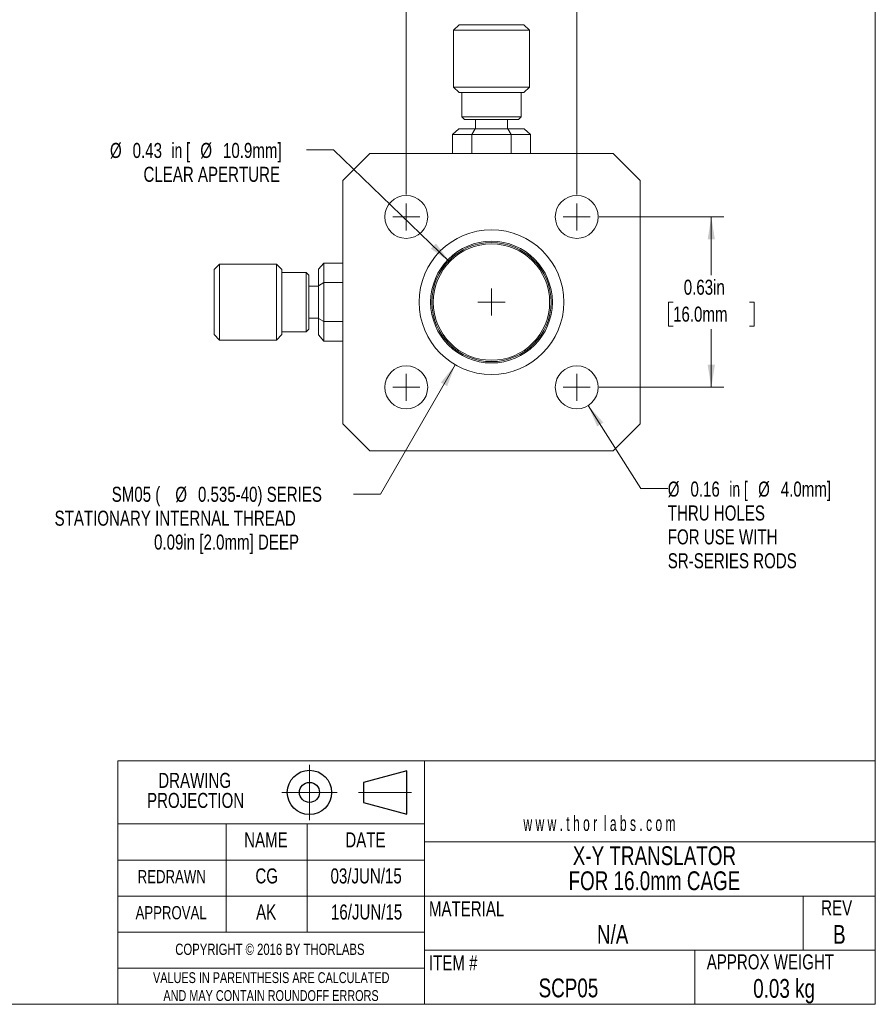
# Model space of a CAD drawing. Header units: inches. Extents: x 0.1 to 10.9, y 0.1 to 8.4.
# Tile 2 of 5: x 6.2 to 10.9, y 0.1 to 5.5. Entities that reach past the tile are written whole.
import ezdxf

# ---------------------------------------------------------------- set-up
doc = ezdxf.new("R2010")
doc.units = ezdxf.units.IN
doc.header["$MEASUREMENT"] = 0
doc.header["$PDSIZE"] = -1
doc.linetypes.add('CENTERX2', pattern=[0.8, 0.5, -0.1, 0.1, -0.1])
doc.styles.add('SLDTEXTSTYLE0', font='TXT', dxfattribs={"width": 0.75})
doc.styles.add('SLDTEXTSTYLE1', font='TXT', dxfattribs={"width": 0.6})
doc.styles.add('SLDTEXTSTYLE2', font='TXT', dxfattribs={"width": 0.6875})
doc.dimstyles.new('SLDDIMSTYLE1', dxfattribs={"dimtxt": 0.083333, "dimasz": 0.125, "dimexe": 0, "dimexo": 0.0625, "dimgap": 0.020833, "dimtad": 0, "dimtih": 1, "dimtoh": 1, "dimlfac": 0.666667, "dimrnd": 1e-09, "dimdsep": 46, "dimtxsty": 'SLDTEXTSTYLE0', "dimsah": 1, "dimcen": 0.09, "dimadec": 0, "dimazin": 2, "dimtfac": 1, "dimtmove": 0, "dimatfit": 0, "dimfxl": 1, "dimfrac": 2, "dimtolj": 1, "dimtzin": 12, "dimarcsym": 0})
doc.dimstyles.new('SLDDIMSTYLE3', dxfattribs={"dimtxt": 0.083333, "dimasz": 0.125, "dimexe": 0, "dimexo": 0.0625, "dimgap": 0.020833, "dimtad": 0, "dimtih": 1, "dimtoh": 1, "dimlfac": 0.666667, "dimrnd": 1e-09, "dimdsep": 46, "dimtxsty": 'SLDTEXTSTYLE0', "dimsah": 1, "dimcen": 0.09, "dimadec": 0, "dimazin": 2, "dimtfac": 1, "dimtofl": 0, "dimtmove": 0, "dimatfit": 3, "dimfxl": 1, "dimfrac": 2, "dimtolj": 1, "dimtzin": 12, "dimarcsym": 0})
doc.dimstyles.new('SLDDIMSTYLE4', dxfattribs={"dimtxt": 0.083333, "dimasz": 0.125, "dimexe": 0, "dimexo": 0.0625, "dimgap": 0.020833, "dimtad": 0, "dimtih": 1, "dimtoh": 1, "dimlfac": 0.666667, "dimrnd": 1e-09, "dimdsep": 46, "dimtxsty": 'SLDTEXTSTYLE0', "dimsah": 1, "dimcen": 0, "dimadec": 0, "dimazin": 2, "dimtfac": 1, "dimtofl": 0, "dimtmove": 0, "dimatfit": 3, "dimfxl": 1, "dimfrac": 2, "dimtolj": 1, "dimtzin": 12, "dimarcsym": 0})
doc.dimstyles.new('SLDDIMSTYLE5', dxfattribs={"dimtxt": 0.083333, "dimasz": 0.125, "dimexe": 0, "dimexo": 0.0625, "dimgap": 0.020833, "dimtad": 0, "dimtih": 1, "dimtoh": 1, "dimlfac": 0.666667, "dimrnd": 1e-09, "dimzin": 12, "dimdsep": 46, "dimtxsty": 'SLDTEXTSTYLE0', "dimsah": 1, "dimcen": 0, "dimadec": 0, "dimazin": 3, "dimtfac": 1, "dimtofl": 0, "dimtmove": 0, "dimatfit": 3, "dimfxl": 1, "dimfrac": 2, "dimtolj": 1, "dimtzin": 12, "dimarcsym": 0})

# ---------------------------------------------------------------- blocks, each defined once
blk = doc.blocks.new('Third Angle Projection Block')
at = {"color": 7, "linetype": 'CENTERX2', "lineweight": 0}
for p, q in [((3.9951, 0.9376), (3.9951, 0.5538)), ((3.8033, 0.7457), (4.187, 0.7457)), ((4.3361, 0.7457), (4.7029, 0.7457))]:
    blk.add_line(p, q, dxfattribs=at)
at = {"color": 7, "linetype": 'Continuous', "lineweight": 30}
for p, q in [((4.6701, 0.8957), (4.3701, 0.8153)), ((4.6701, 0.5957), (4.6701, 0.8957)), ((4.3701, 0.8153), (4.3701, 0.6761)), ((4.3701, 0.6761), (4.6701, 0.5957))]:
    blk.add_line(p, q, dxfattribs=at)
for radius in [0.1536, 0.0696]:
    blk.add_circle((3.9951, 0.7457), radius, dxfattribs=at)
at = {"color": 7, "linetype": 'Continuous', "lineweight": 0}
blk.add_point((3.9951, 0.7457), dxfattribs=at)
blk = doc.blocks.new('SW_NOTE_0')
at = {"color": 0, "linetype": 'Continuous', "lineweight": 0, "char_height": 0.06, "attachment_point": 2, "style": 'SLDTEXTSTYLE0'}
for s, insert in [('VALUES IN PARENTHESIS ARE CALCULATED', (0.7837, 0.0773)), ('AND MAY CONTAIN ROUNDOFF ERRORS', (0.7826, -0.022))]:
    blk.add_mtext(s, dxfattribs=dict(at, insert=insert))
blk = doc.blocks.new('SW_NOTE_1')
at = {"color": 0, "linetype": 'Continuous', "lineweight": 0, "char_height": 0.08333, "attachment_point": 2, "style": 'SLDTEXTSTYLE0'}
for s, insert in [('DRAWING', (0.2669, 0.1074)), ('PROJECTION', (0.2719, -0.0037))]:
    blk.add_mtext(s, dxfattribs=dict(at, insert=insert))
blk = doc.blocks.new('SW_NOTE_3')
at = {"color": 0, "linetype": 'Continuous', "lineweight": 0, "char_height": 0.104167, "attachment_point": 2, "style": 'SLDTEXTSTYLE0'}
for s, insert in [('X-Y TRANSLATOR', (0.5355, 0.1343)), ('FOR 16.0mm CAGE', (0.5353, -0.0046))]:
    blk.add_mtext(s, dxfattribs=dict(at, insert=insert))
blk = doc.blocks.new('_D_2')
at = {"color": 8, "linetype": 'Continuous', "lineweight": 0}
for p, q in [((8.3395, 4.5509), (8.3395, 5.9546)), ((9.2843, 4.5509), (9.2843, 5.9546)), ((8.3395, 5.8846), (8.0895, 5.8846)), ((8.6, 5.8846), (8.5747, 5.8846)), ((8.5747, 5.8846), (8.5747, 5.7522)), ((9.0238, 5.8846), (9.0491, 5.8846)), ((9.0491, 5.8846), (9.0491, 5.7522)), ((9.2843, 5.8846), (9.5343, 5.8846)), ((8.5747, 5.7522), (8.6, 5.7522)), ((9.0491, 5.7522), (9.0238, 5.7522))]:
    blk.add_line(p, q, dxfattribs=at)
for points in [[(8.3395, 5.8846), (8.2145, 5.9046), (8.2145, 5.8646)], [(9.2843, 5.8846), (9.4093, 5.8646), (9.4093, 5.9046)]]:
    blk.add_solid(points, dxfattribs=at)
at = {"color": 8, "linetype": 'Continuous', "lineweight": 0, "char_height": 0.08333, "attachment_point": 1, "style": 'SLDTEXTSTYLE0'}
for s, insert in [('0.63in', (8.6592, 6.009)), ('16.0mm', (8.6, 5.8597))]:
    blk.add_mtext(s, dxfattribs=dict(at, insert=insert))
blk = doc.blocks.new('_D_3')
at = {"color": 8, "linetype": 'Continuous', "lineweight": 0}
for p, q in [((9.4093, 4.4259), (10.1006, 4.4259)), ((10.0306, 4.4259), (10.0306, 4.1028)), ((9.8187, 3.9534), (9.7934, 3.9534)), ((9.7934, 3.9534), (9.7934, 3.821)), ((10.2425, 3.9534), (10.2678, 3.9534)), ((10.2678, 3.9534), (10.2678, 3.821)), ((9.7934, 3.821), (9.8187, 3.821)), ((10.0306, 3.481), (10.0306, 3.8041)), ((10.2678, 3.821), (10.2425, 3.821)), ((9.4093, 3.481), (10.1006, 3.481))]:
    blk.add_line(p, q, dxfattribs=at)
for points in [[(10.0306, 4.4259), (10.0106, 4.3009), (10.0506, 4.3009)], [(10.0306, 3.481), (10.0506, 3.606), (10.0106, 3.606)]]:
    blk.add_solid(points, dxfattribs=at)
at = {"color": 8, "linetype": 'Continuous', "lineweight": 0, "char_height": 0.08333, "attachment_point": 1, "style": 'SLDTEXTSTYLE0'}
for s, insert in [('0.63in', (9.8779, 4.0778)), ('16.0mm', (9.8187, 3.9285))]:
    blk.add_mtext(s, dxfattribs=dict(at, insert=insert))
blk = doc.blocks.new('_D_4')
at = {"color": 8, "linetype": 'Continuous', "lineweight": 0}
for p, q in [((9.3479, 3.3806), (9.6393, 2.9204)), ((9.6393, 2.9204), (9.7893, 2.9204))]:
    blk.add_line(p, q, dxfattribs=at)
blk.add_solid([(9.3479, 3.3806), (9.3979, 3.2643), (9.4317, 3.2857)], dxfattribs=at)
at = {"color": 8, "linetype": 'Continuous', "lineweight": 0, "attachment_point": 1}
for s, insert, char_height, style in [('%%c', (9.7893, 2.9583), 0.08333, 'SLDTEXTSTYLE0'), ('0.16', (9.9151, 2.9583), 0.08333, 'SLDTEXTSTYLE0'), ('in [', (10.1305, 2.9583), 0.08333, 'SLDTEXTSTYLE2'), ('%%c', (10.2902, 2.9583), 0.08333, 'SLDTEXTSTYLE0'), ('4.0mm]', (10.416, 2.9583), 0.08333, 'SLDTEXTSTYLE0'), ('THRU HOLES', (9.7893, 2.8259), 0.08333, 'SLDTEXTSTYLE0'), ('FOR USE WITH', (9.7893, 2.6935), 0.083333, 'SLDTEXTSTYLE0'), ('SR-SERIES RODS', (9.7893, 2.5611), 0.083333, 'SLDTEXTSTYLE0')]:
    blk.add_mtext(s, dxfattribs=dict(at, insert=insert, char_height=char_height, style=style))
blk = doc.blocks.new('_D_5')
at = {"color": 8, "linetype": 'Continuous', "lineweight": 0}
for p, q in [((8.6113, 3.606), (8.1969, 2.8883)), ((8.1969, 2.8883), (8.0469, 2.8883))]:
    blk.add_line(p, q, dxfattribs=at)
blk.add_solid([(8.6113, 3.606), (8.5315, 3.5077), (8.5661, 3.4877)], dxfattribs=at)
at = {"color": 8, "linetype": 'Continuous', "lineweight": 0, "attachment_point": 1, "style": 'SLDTEXTSTYLE0'}
for s, insert, char_height in [('SM05 (', (6.7061, 2.9295), 0.08333), ('%%c', (7.0586, 2.9295), 0.08333), ('0.535-40) SERIES', (7.1843, 2.9295), 0.083333), ('STATIONARY INTERNAL THREAD', (6.3894, 2.797), 0.083333), ('0.09in [2.0mm] DEEP', (6.941, 2.6646), 0.083333)]:
    blk.add_mtext(s, dxfattribs=dict(at, insert=insert, char_height=char_height))
blk = doc.blocks.new('_D_6')
at = {"color": 8, "linetype": 'Continuous', "lineweight": 0}
for p, q in [((7.936, 4.7981), (7.786, 4.7981)), ((8.5798, 4.1773), (7.936, 4.7981))]:
    blk.add_line(p, q, dxfattribs=at)
blk.add_solid([(8.5798, 4.1773), (8.5037, 4.2785), (8.4759, 4.2497)], dxfattribs=at)
at = {"color": 8, "linetype": 'Continuous', "lineweight": 0, "attachment_point": 1}
for s, insert, char_height, style in [('%%c', (6.6965, 4.8361), 0.08333, 'SLDTEXTSTYLE0'), ('0.43', (6.8222, 4.8361), 0.08333, 'SLDTEXTSTYLE0'), ('in [', (7.0377, 4.8361), 0.08333, 'SLDTEXTSTYLE2'), ('%%c', (7.1974, 4.8361), 0.08333, 'SLDTEXTSTYLE0'), ('10.9mm]', (7.3232, 4.8361), 0.08333, 'SLDTEXTSTYLE0'), ('CLEAR APERTURE', (6.8823, 4.7037), 0.083333, 'SLDTEXTSTYLE0')]:
    blk.add_mtext(s, dxfattribs=dict(at, insert=insert, char_height=char_height, style=style))
blk = doc.blocks.new('SW_CENTERMARKSYMBOL_0')
at = {"color": 0, "linetype": 'Continuous', "lineweight": 0}
for q in [(0, 0.075), (-0.075, 0), (0, -0.075), (0.075, 0)]:
    blk.add_line((0, 0), q, dxfattribs=at)
blk = doc.blocks.new('SW_CENTERMARKSYMBOL_1')
at = {"color": 0, "linetype": 'Continuous', "lineweight": 0}
for q in [(0, 0.075), (-0.075, 0), (0, -0.075), (0.075, 0)]:
    blk.add_line((0, 0), q, dxfattribs=at)
blk = doc.blocks.new('SW_CENTERMARKSYMBOL_2')
at = {"color": 0, "linetype": 'Continuous', "lineweight": 0}
for q in [(0, 0.075), (-0.075, 0), (0, -0.075), (0.075, 0)]:
    blk.add_line((0, 0), q, dxfattribs=at)
blk = doc.blocks.new('SW_CENTERMARKSYMBOL_3')
at = {"color": 0, "linetype": 'Continuous', "lineweight": 0}
for q in [(0, 0.075), (-0.075, 0), (0, -0.075), (0.075, 0)]:
    blk.add_line((0, 0), q, dxfattribs=at)
blk = doc.blocks.new('SW_CENTERMARKSYMBOL_4')
at = {"color": 0, "linetype": 'Continuous', "lineweight": 0}
for q in [(0, 0.075), (-0.075, 0), (0, -0.075), (0.075, 0)]:
    blk.add_line((0, 0), q, dxfattribs=at)

msp = doc.modelspace()

# ---------------------------------------------------------------- linework, layer by layer
at = {"color": 8, "linetype": 'Continuous', "lineweight": 0}
for p, q in [((10.94, 8.44), (10.94, 0.06)), ((6.74, 1.41), (6.74, 0.06)), ((6.74, 1.41), (10.94, 1.41))]:
    msp.add_line(p, q, dxfattribs=at)
at = {"color": 7, "linetype": 'Continuous', "lineweight": 0}
for p, q in [((8.6319, 5.4909), (8.6019, 5.4609)), ((8.6019, 5.4609), (8.6019, 5.1459)), ((8.6019, 5.4609), (9.0219, 5.4609)), ((8.6319, 5.4909), (8.9919, 5.4909)), ((9.0219, 5.4609), (8.9919, 5.4909)), ((9.0219, 5.1459), (9.0219, 5.4609)), ((8.6019, 5.1459), (8.6319, 5.1159)), ((8.6019, 5.1459), (9.0219, 5.1459)), ((8.9919, 5.1159), (9.0219, 5.1459)), ((8.6319, 5.1159), (8.9919, 5.1159)), ((8.6469, 5.1159), (8.6469, 4.9809)), ((8.9769, 4.9809), (8.9769, 5.1159)), ((8.6469, 4.9809), (8.6619, 4.9659)), ((8.6469, 4.9809), (8.9769, 4.9809)), ((8.9619, 4.9659), (8.9769, 4.9809)), ((8.6619, 4.9659), (8.9619, 4.9659)), ((8.7234, 4.9659), (8.7234, 4.9134)), ((8.9004, 4.9134), (8.9004, 4.9659)), ((8.63, 4.9134), (8.5954, 4.8834)), ((8.7037, 4.8834), (8.5954, 4.8834)), ((8.5954, 4.8834), (8.5954, 4.7784)), ((8.63, 4.9134), (8.721, 4.9134)), ((8.721, 4.9134), (8.7037, 4.8834)), ((8.7037, 4.8834), (8.7037, 4.7784)), ((8.9202, 4.8834), (8.7037, 4.8834)), ((8.721, 4.9134), (8.9028, 4.9134)), ((8.9202, 4.8834), (8.9028, 4.9134)), ((8.9028, 4.9134), (8.9938, 4.9134)), ((8.9202, 4.8834), (8.9202, 4.7784)), ((9.0284, 4.8834), (8.9202, 4.8834)), ((9.0284, 4.8834), (8.9938, 4.9134)), ((9.0284, 4.8834), (9.0284, 4.7784)), ((8.1369, 4.7784), (7.9869, 4.6284)), ((9.4869, 4.7784), (8.1369, 4.7784)), ((9.6369, 4.6284), (9.4869, 4.7784)), ((7.9869, 4.6284), (7.9869, 3.2784)), ((9.6369, 3.2784), (9.6369, 4.6284)), ((9.6369, 4.2703), (9.6369, 4.2703)), ((7.3044, 4.1634), (7.2744, 4.1334)), ((7.6194, 4.1634), (7.3044, 4.1634)), ((7.3044, 3.7434), (7.3044, 4.1634)), ((7.6494, 4.1334), (7.6194, 4.1634)), ((7.6194, 3.7434), (7.6194, 4.1634)), ((7.8519, 4.1353), (7.8819, 4.17)), ((7.8819, 4.17), (7.8819, 4.0617)), ((7.8819, 4.17), (7.9869, 4.17)), ((7.2744, 3.7734), (7.2744, 4.1334)), ((7.6494, 3.7734), (7.6494, 4.1334)), ((7.7844, 4.1184), (7.6494, 4.1184)), ((7.7994, 4.1034), (7.7844, 4.1184)), ((7.7844, 3.7884), (7.7844, 4.1184)), ((7.7994, 3.8034), (7.7994, 4.1034)), ((7.8519, 4.0444), (7.8519, 4.1353)), ((7.8519, 4.0419), (7.7994, 4.0419)), ((7.8519, 4.0444), (7.8819, 4.0617)), ((7.8519, 3.8625), (7.8519, 4.0444)), ((7.8819, 4.0617), (7.8819, 3.8452)), ((7.8819, 4.0617), (7.9869, 4.0617)), ((7.7994, 3.8649), (7.8519, 3.8649)), ((7.8519, 3.8625), (7.8819, 3.8452)), ((7.8519, 3.7716), (7.8519, 3.8625)), ((7.8819, 3.8452), (7.9869, 3.8452)), ((7.8819, 3.8452), (7.8819, 3.7369)), ((7.2744, 3.7734), (7.3044, 3.7434)), ((7.6194, 3.7434), (7.6494, 3.7734)), ((7.6494, 3.7884), (7.7844, 3.7884)), ((7.7844, 3.7884), (7.7994, 3.8034)), ((7.8819, 3.7369), (7.8519, 3.7716)), ((7.3044, 3.7434), (7.6194, 3.7434)), ((7.8819, 3.7369), (7.9869, 3.7369)), ((7.9869, 3.2784), (8.1369, 3.1284)), ((9.4869, 3.1284), (9.6369, 3.2784)), ((8.1369, 3.1284), (9.4869, 3.1284)), ((8.44, 1.41), (8.44, 0.06)), ((8.44, 1.06), (6.74, 1.06)), ((7.34, 1.06), (7.34, 0.46)), ((7.79, 1.06), (7.79, 0.46)), ((8.44, 0.96), (10.94, 0.96)), ((8.44, 0.86), (6.74, 0.86)), ((8.44, 0.66), (6.74, 0.66)), ((8.44, 0.66), (10.94, 0.66)), ((10.54, 0.66), (10.54, 0.36)), ((8.44, 0.46), (6.74, 0.46)), ((8.44, 0.36), (10.94, 0.36)), ((9.94, 0.36), (9.94, 0.06)), ((6.74, 0.26), (8.44, 0.26)), ((10.94, 0.06), (0.06, 0.06))]:
    msp.add_line(p, q, dxfattribs=at)
for centre, radius in [((8.3395, 4.4259), 0.1189), ((9.2843, 4.4259), 0.1189), ((8.8119, 3.9534), 0.4012), ((8.8119, 3.9534), 0.3375), ((8.8119, 3.9534), 0.33), ((8.8119, 3.9534), 0.3225), ((8.3395, 3.481), 0.1189), ((9.2843, 3.481), 0.1189)]:
    msp.add_circle(centre, radius, dxfattribs=at)

# ---------------------------------------------------------------- block references
for name, p in [('SW_CENTERMARKSYMBOL_4', (8.3395, 4.4259)), ('SW_CENTERMARKSYMBOL_1', (9.2843, 4.4259)), ('SW_CENTERMARKSYMBOL_0', (8.8119, 3.9534)), ('SW_CENTERMARKSYMBOL_3', (8.3395, 3.481)), ('SW_CENTERMARKSYMBOL_2', (9.2843, 3.481)), ('SW_NOTE_1', (6.8993, 1.2359)), ('SW_NOTE_3', (9.1798, 0.8018)), ('SW_NOTE_0', (6.8069, 0.1605))]:
    msp.add_blockref(name, p, dxfattribs=at)
at = {"color": 7, "linetype": 'Continuous', "xscale": 0.8, "yscale": 0.8, "zscale": 0.8}
msp.add_blockref('Third Angle Projection Block', (4.6064, 0.6385), dxfattribs=at)

# ---------------------------------------------------------------- texts
at = {"color": 7, "linetype": 'Continuous', "lineweight": 0}
for s, insert, char_height, attachment_point, style in [('w w w . t h o r  l a b s . c o m', (8.989, 1.1045), 0.083333, 1, 'SLDTEXTSTYLE1'), ('NAME', (7.5613, 1.0135), 0.08333, 2, 'SLDTEXTSTYLE0'), ('DATE', (8.113, 1.0135), 0.08333, 2, 'SLDTEXTSTYLE0'), ('03/JUN/15', (8.1169, 0.8135), 0.08333, 2, 'SLDTEXTSTYLE0'), ('REDRAWN', (7.039, 0.8044), 0.07292, 2, 'SLDTEXTSTYLE0'), ('CG', (7.5654, 0.8135), 0.08333, 2, 'SLDTEXTSTYLE0'), ('APPROVAL', (7.0355, 0.6044), 0.07292, 2, 'SLDTEXTSTYLE0'), ('AK', (7.5625, 0.6135), 0.08333, 2, 'SLDTEXTSTYLE0'), ('16/JUN/15', (8.1193, 0.6135), 0.08333, 2, 'SLDTEXTSTYLE0'), ('MATERIAL', (8.465, 0.6313), 0.08333, 1, 'SLDTEXTSTYLE0'), ('REV', (10.6399, 0.6371), 0.08333, 1, 'SLDTEXTSTYLE0'), ('N/A', (9.4838, 0.4995), 0.10417, 2, 'SLDTEXTSTYLE0'), ('B', (10.7405, 0.4997), 0.1042, 2, 'SLDTEXTSTYLE0'), ('COPYRIGHT © 2016 BY THORLABS', (7.5831, 0.3963), 0.0625, 2, 'SLDTEXTSTYLE0'), ('ITEM #', (8.465, 0.3313), 0.08333, 1, 'SLDTEXTSTYLE0'), ('APPROX WEIGHT', (10.0053, 0.337), 0.083333, 1, 'SLDTEXTSTYLE0'), ('SCP05', (9.2385, 0.2029), 0.10417, 2, 'SLDTEXTSTYLE0'), ('0.03 kg', (10.4342, 0.2002), 0.10417, 2, 'SLDTEXTSTYLE0')]:
    msp.add_mtext(s, dxfattribs=dict(at, insert=insert, char_height=char_height, attachment_point=attachment_point, style=style))

# ---------------------------------------------------------------- dimensions: what is measured, and where the dimension line sits
at = {"color": 8, "linetype": 'Continuous', "lineweight": 0}
dim = msp.add_linear_dim(base=(9.2843, 5.8846), p1=(8.3395, 4.5009), p2=(9.2843, 4.5009), dimstyle='SLDDIMSTYLE1', dxfattribs=at)
dim.commit()
dim.dimension.update_dxf_attribs({"geometry": '_D_2', "text_midpoint": (8.8119, 5.8846), "dimtype": 160})
for p1, p2, text, picture, middle in [((9.0441, 3.7296), (8.5798, 4.1773), '<>in [%%c10.9mm]\\PCLEAR APERTURE', '_D_6', (7.2412, 4.7981)), ((9.2208, 3.5815), (9.3479, 3.3806), '<>in [%%c4.0mm]\\PTHRU HOLES\\PFOR USE WITH\\PSR-SERIES RODS', '_D_4', (10.3033, 2.9204))]:
    dim = msp.add_diameter_dim_2p(p1=p1, p2=p2, text=text, dimstyle='SLDDIMSTYLE4', dxfattribs=at)
    dim.commit()
    dim.dimension.update_dxf_attribs({"geometry": picture, "text_midpoint": middle, "dimtype": 163})
dim = msp.add_linear_dim(base=(10.0306, 3.481), p1=(9.3593, 4.4259), p2=(9.3593, 3.481), angle=90, dimstyle='SLDDIMSTYLE3', dxfattribs=at)
dim.commit()
dim.dimension.update_dxf_attribs({"geometry": '_D_3', "text_midpoint": (10.0306, 3.9534), "dimtype": 160})
dim = msp.add_diameter_dim_2p(p1=(9.0125, 4.3009), p2=(8.6113, 3.606), text='SM05 (%%c0.535-40) SERIES\\PSTATIONARY INTERNAL THREAD\\P0.09in [2.0mm] DEEP', dimstyle='SLDDIMSTYLE5', override={"dimpost": '<>'}, dxfattribs=at)
dim.commit()
dim.dimension.update_dxf_attribs({"geometry": '_D_5', "text_midpoint": (7.2026, 2.8883), "dimtype": 163})

doc.saveas('drawing.dxf')
